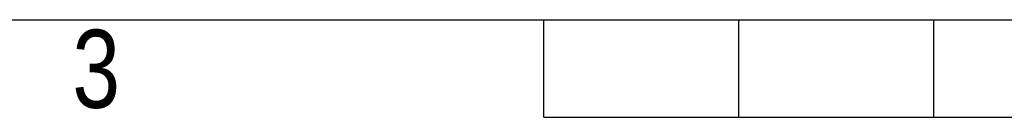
# Model space of a CAD drawing. Header units: millimetres. Extents: x 0 to 420, y 0 to 297.
# Tile 2 of 4: x 130 to 183, y 0 to 5. Entities that reach past the tile are written whole.
import ezdxf

# ---------------------------------------------------------------- set-up
doc = ezdxf.new("R2010")
doc.units = ezdxf.units.MM
doc.layers.add('CARTIGLIO', color=140, linetype='Continuous')
doc.styles.add('SLDTEXTSTYLE2', font='TXT', dxfattribs={"width": 0.8214676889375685})

msp = doc.modelspace()

# ---------------------------------------------------------------- linework, layer by layer
at = {"layer": 'CARTIGLIO', "linetype": 'Continuous'}
for p, q in [((5.180115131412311, 5.171001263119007), (414.8273971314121, 5.171001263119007)), ((158.2615958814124, -0.003214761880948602), (158.2615958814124, 5.171001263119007)), ((168.6100279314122, -0.003214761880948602), (168.6100279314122, 5.171001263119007)), ((178.9584599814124, -0.003214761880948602), (178.9584599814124, 5.171001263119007)), ((158.2615958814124, -0.003214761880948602), (261.7459163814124, -0.003214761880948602))]:
    msp.add_line(p, q, dxfattribs=at)

# ---------------------------------------------------------------- texts
at = {"layer": 'CARTIGLIO', "insert": (134.4918588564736, 4.637072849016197), "char_height": 4.13937282, "attachment_point": 2, "style": 'SLDTEXTSTYLE2'}
msp.add_mtext('3', dxfattribs=at)

doc.saveas('drawing.dxf')
